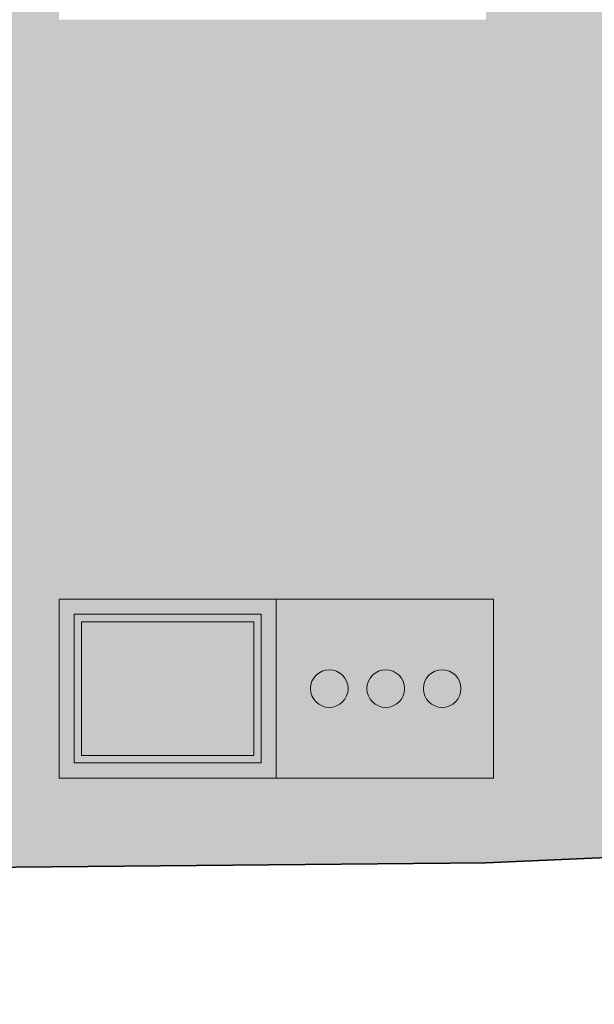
# Model space of a CAD drawing. Header units: inches. Extents: x 0 to 111471, y -105323 to 11070.
# Tile 85 of 256: x 37564 to 37870, y -37491 to -36967. Entities that reach past the tile are written whole.
import ezdxf

# ---------------------------------------------------------------- set-up
doc = ezdxf.new("R2010")
doc.units = ezdxf.units.IN
doc.header["$MEASUREMENT"] = 0
for name, color, linetype, lineweight in [('888 drzwi i okna', 4, 'Continuous', 0), ('888 hatch antracyt szary', 251, 'Continuous', 0), ('888 projektowane elementy', 6, 'Continuous', 13), ('888 sciany istniejące', 2, 'Continuous', 35), ('888 widok', 8, 'Continuous', 0)]:
    doc.layers.add(name, color=color, linetype=linetype, lineweight=lineweight)

# ---------------------------------------------------------------- blocks, each defined once
blk = doc.blocks.new('DFGNM')
at = {"layer": '888 projektowane elementy', "ltscale": 0.01}
h = blk.add_hatch(color=7, dxfattribs=at)
h.dxf.hatch_style = 1
h.paths.add_polyline_path([(22637.22, -1603.71), (22637.22, -1698.71), (22752.72, -1698.71), (22752.72, -1603.71)])
h.paths.add_polyline_path([(22645.22, -1611.71), (22744.72, -1611.71), (22744.72, -1690.71), (22645.22, -1690.71)], flags=16)
h.paths.add_polyline_path([(22649.22, -1615.71), (22740.72, -1615.71), (22740.72, -1686.71), (22649.22, -1686.71)], flags=0)
h = blk.add_hatch(color=7, dxfattribs=at)
h.dxf.hatch_style = 1
h.paths.add_polyline_path([(22645.22, -1611.71), (22645.22, -1690.71), (22744.72, -1690.71), (22744.72, -1611.71)])
h.paths.add_polyline_path([(22740.72, -1615.71), (22649.22, -1615.71), (22649.22, -1686.71), (22740.72, -1686.71)], flags=16)
at = {"layer": '888 widok'}
h = blk.add_hatch(color=256, dxfattribs=at)
h.dxf.hatch_style = 1
h.paths.add_polyline_path([(22868.22, -1698.71), (22868.22, -1603.71), (22752.72, -1603.71), (22752.72, -1698.71)])
h.paths.add_polyline_path([(22800.93, -1651.21, -1), (22820.93, -1651.21, -1)], flags=0)
h.paths.add_polyline_path([(22830.93, -1651.21, -1), (22850.93, -1651.21, -1)], flags=16)
h.paths.add_polyline_path([(22770.93, -1651.21, -1), (22790.93, -1651.21, -1)], flags=16)
h.paths.add_polyline_path([(22820.93, -1651.21, 1), (22800.93, -1651.21, 1)], flags=16)
h.paths.add_polyline_path([(22850.93, -1651.21, 1), (22830.93, -1651.21, 1)], flags=0)
h.paths.add_polyline_path([(22790.93, -1651.21, 1), (22770.93, -1651.21, 1)], flags=0)
at = {"layer": '888 widok', "ltscale": 0.01}
h = blk.add_hatch(color=253, dxfattribs=at)
h.dxf.hatch_style = 1
h.paths.add_polyline_path([(22740.72, -1686.71), (22740.72, -1615.71), (22649.22, -1615.71), (22649.22, -1686.71)])
at = {"layer": '888 widok'}
h = blk.add_hatch(color=256, dxfattribs=at)
h.dxf.hatch_style = 1
h.paths.add_polyline_path([(22790.93, -1651.21, 1), (22770.93, -1651.21, 1)])
h.paths.add_polyline_path([(22820.93, -1651.21, 1), (22800.93, -1651.21, 1)])
h.paths.add_polyline_path([(22850.93, -1651.21, 1), (22830.93, -1651.21, 1)])
at = {"layer": '888 drzwi i okna'}
for points in [[(22637.22, -1603.71), (22637.22, -1698.71), (22868.22, -1698.71), (22868.22, -1603.71)], [(22752.72, -1603.71), (22868.22, -1603.71), (22868.22, -1698.71), (22752.72, -1698.71)]]:
    blk.add_lwpolyline(points, close=True, dxfattribs=at)
for points in [[(22744.72, -1611.71), (22645.22, -1611.71), (22645.22, -1690.71), (22744.72, -1690.71)], [(22740.72, -1615.71), (22649.22, -1615.71), (22649.22, -1686.71), (22740.72, -1686.71)], [(22740.72, -1615.71), (22740.72, -1686.71)], [(22744.72, -1611.71), (22744.72, -1690.71)], [(22752.72, -1611.71), (22752.72, -1690.71)]]:
    blk.add_lwpolyline(points, dxfattribs=at)
for centre in [(22780.93, -1651.21), (22810.93, -1651.21), (22840.93, -1651.21)]:
    blk.add_circle(centre, 10, dxfattribs=at)

msp = doc.modelspace()

# ---------------------------------------------------------------- hatches: boundary and pattern name
at = {"layer": '888 hatch antracyt szary', "ltscale": 0.01}
h = msp.add_hatch(color=256, dxfattribs=at)
h.dxf.hatch_style = 1
h.paths.add_polyline_path([(37925.318, -36036.374), (37543.457, -36036.374), (37543.457, -36048.374), (37543.457, -37417.84), (37812.318, -37415.374), (37877.818, -37412.526), (37877.818, -37400.461), (37880.218, -37400.461), (37880.218, -37395.461), (37877.818, -37395.461), (37877.818, -37385.461), (37882.718, -37385.461), (37882.718, -37380.461), (37877.818, -37380.461), (37877.818, -37370.461), (37882.718, -37370.461), (37882.718, -37365.461), (37877.818, -37365.461), (37877.818, -37355.461), (37882.718, -37355.461), (37882.718, -37350.461), (37877.818, -37350.461), (37877.818, -37340.461), (37882.718, -37340.461), (37882.718, -37335.461), (37877.818, -37335.461), (37877.818, -37325.461), (37880.218, -37325.461), (37880.218, -37323.461), (37882.718, -37300.198), (37882.718, -37225.198), (37885.515, -37215.461), (37885.218, -37215.461, -1), (37885.218, -37219.261), (37885.968, -37219.261), (37885.968, -37219.107), (37884.468, -37219.107), (37884.468, -37219.261), (37885.218, -37219.261, -1), (37885.218, -37215.461), (37925.318, -37215.461)])
h.paths.add_polyline_path([(37585.318, -36669.374), (37585.318, -36574.374), (37812.318, -36574.374), (37812.318, -36669.374)], flags=16)
h.paths.add_polyline_path([(37804.318, -36661.374), (37700.818, -36661.374), (37700.818, -36582.374), (37804.318, -36582.374)], flags=0)
h.paths.add_polyline_path([(37800.318, -36657.374), (37704.818, -36657.374), (37704.818, -36586.374), (37800.318, -36586.374)], flags=0)
h.paths.add_polyline_path([(37812.318, -36872.374), (37812.318, -36967.374), (37585.318, -36967.374), (37585.318, -36872.374)], flags=16)
h.paths.add_polyline_path([(37804.318, -36880.374), (37804.318, -36959.374), (37700.818, -36959.374), (37700.818, -36880.374)], flags=0)
h.paths.add_polyline_path([(37800.318, -36884.374), (37800.318, -36955.374), (37704.818, -36955.374), (37704.818, -36884.374)], flags=0)
h.paths.add_polyline_path([(37696.818, -36661.374), (37593.318, -36661.374), (37593.318, -36582.374), (37696.818, -36582.374)], flags=0)
h.paths.add_polyline_path([(37692.818, -36657.374), (37597.318, -36657.374), (37597.318, -36586.374), (37692.818, -36586.374)], flags=0)
h.paths.add_polyline_path([(37696.818, -36880.374), (37696.818, -36959.374), (37593.318, -36959.374), (37593.318, -36880.374)], flags=0)
h.paths.add_polyline_path([(37692.818, -36884.374), (37692.818, -36955.374), (37597.318, -36955.374), (37597.318, -36884.374)], flags=0)
h.paths.add_polyline_path([(37585.318, -36374.374), (37585.318, -36279.374), (37812.318, -36279.374), (37812.318, -36374.374)], flags=16)
h.paths.add_polyline_path([(37804.318, -36366.374), (37700.818, -36366.374), (37700.818, -36287.374), (37804.318, -36287.374)], flags=0)
h.paths.add_polyline_path([(37800.318, -36362.374), (37704.818, -36362.374), (37704.818, -36291.374), (37800.318, -36291.374)], flags=0)
h.paths.add_polyline_path([(37696.818, -36366.374), (37593.318, -36366.374), (37593.318, -36287.374), (37696.818, -36287.374)], flags=0)
h.paths.add_polyline_path([(37692.818, -36362.374), (37597.318, -36362.374), (37597.318, -36291.374), (37692.818, -36291.374)], flags=0)
h.paths.add_polyline_path([(37816.318, -37275.374), (37816.318, -37370.374), (37700.818, -37370.374), (37585.318, -37370.374), (37585.318, -37275.374)], flags=16)
h.paths.add_polyline_path([(37692.818, -37283.374), (37692.818, -37362.374), (37593.318, -37362.374), (37593.318, -37283.374)], flags=0)
h.paths.add_polyline_path([(37688.818, -37287.374), (37688.818, -37358.374), (37597.318, -37358.374), (37597.318, -37287.374)], flags=0)
h.paths.add_polyline_path([(37799.03, -37322.874, -1), (37779.03, -37322.874, -1)], flags=0)
h.paths.add_polyline_path([(37769.03, -37322.874, -1), (37749.03, -37322.874, -1)], flags=0)
h.paths.add_polyline_path([(37739.03, -37322.874, -1), (37719.03, -37322.874, -1)], flags=0)
at = {"layer": '888 widok', "ltscale": 0.01}
h = msp.add_hatch(dxfattribs=at)
h.set_pattern_fill('ANSI31', color=256, scale=200)
h.set_pattern_definition([(45, (34854.51, -18642.923), (-17.67767, 17.67767), [])])
h.paths.add_polyline_path([(52778.076, -37388.957), (52778.076, -37212.957), (53421.076, -37212.957), (53421.076, -36493.957), (54930.076, -36493.519), (54930.076, -36005.957), (55311.937, -36005.957), (55311.937, -36017.957), (56549.076, -36017.957), (56549.076, -37388.957)])
h.paths.add_polyline_path([(38552.318, -35856.461), (39984.318, -35856.461), (39984.318, -37460.461), (38552.318, -37460.461)])
h.paths.add_polyline_path([(47386.664, -35874.678), (49119.332, -35874.678), (49119.332, -37490.618), (47386.664, -37490.618)])
edge = h.paths.add_edge_path()
edge.add_line((33552.632, -36975.374), (33552.632, -36970.374))
edge.add_line((33879.446, -36975.374), (33552.632, -36975.374))
edge.add_line((33552.632, -36970.374), (33552.632, -36652.374))
edge.add_line((33552.632, -36655.374), (33552.632, -36652.374))
edge.add_line((33552.632, -36652.374), (33879.446, -36675.374))
edge.add_line((33879.446, -36970.374), (33879.446, -36975.374))
edge.add_line((33879.446, -36675.374), (33879.446, -36970.374))

# ---------------------------------------------------------------- linework, layer by layer
at = {"layer": '888 drzwi i okna'}
for points in [[(37585.318, -37275.374), (37585.318, -37370.374), (37816.318, -37370.374), (37816.318, -37275.374)], [(37700.818, -37275.374), (37816.318, -37275.374), (37816.318, -37370.374), (37700.818, -37370.374)]]:
    msp.add_lwpolyline(points, close=True, dxfattribs=at)
for points in [[(37692.818, -37283.374), (37593.318, -37283.374), (37593.318, -37362.374), (37692.818, -37362.374)], [(37688.818, -37287.374), (37597.318, -37287.374), (37597.318, -37358.374), (37688.818, -37358.374)], [(37688.818, -37287.374), (37688.818, -37358.374)], [(37692.818, -37283.374), (37692.818, -37362.374)], [(37700.818, -37283.374), (37700.818, -37362.374)]]:
    msp.add_lwpolyline(points, dxfattribs=at)
for centre in [(37729.03, -37322.874), (37759.03, -37322.874), (37789.03, -37322.874)]:
    msp.add_circle(centre, 10, dxfattribs=at)
at = {"layer": '888 sciany istniejące'}
msp.add_lwpolyline([(36623.577, -37408.379), (36854.622, -37412.374), (37158.568, -37410.374), (37485.193, -37418.374), (37812.318, -37415.374), (37925.318, -37410.461)], dxfattribs=at)

# ---------------------------------------------------------------- block references
at = {"layer": '888 drzwi i okna'}
msp.add_blockref('DFGNM', (14948.1, -35671.661), dxfattribs=at)

doc.saveas('drawing.dxf')
